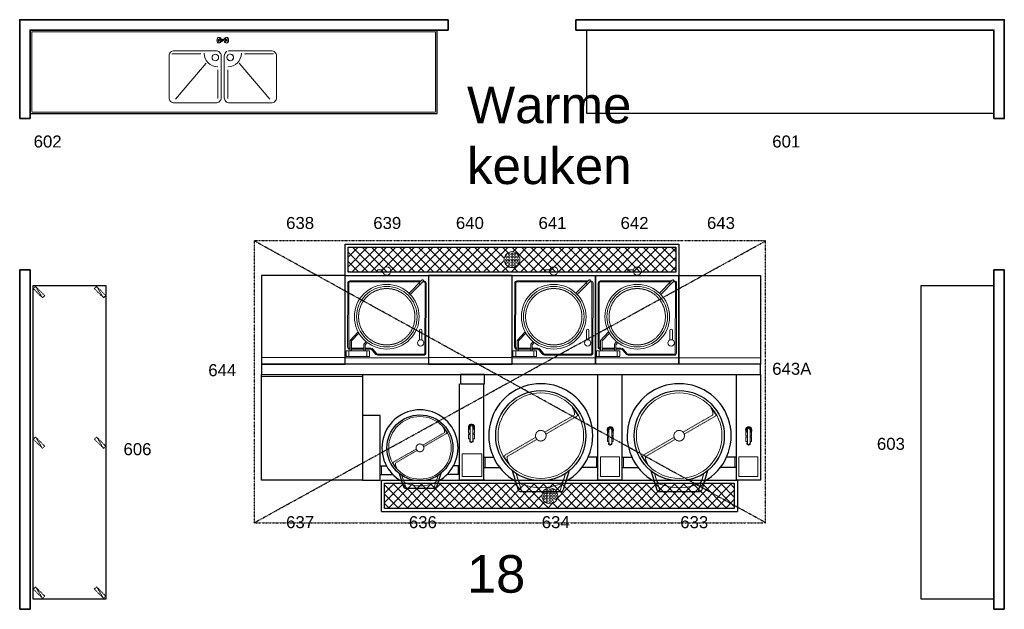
# Model space of a CAD drawing. Header units: millimetres. Extents: x 251300 to 553564, y 2563 to 144710.
# Tile 27 of 57: x 270739 to 280174, y 45565 to 51215. Entities that reach past the tile are written whole.
import ezdxf
from ezdxf.enums import TextEntityAlignment as Align

# ---------------------------------------------------------------- set-up
doc = ezdxf.new("R2010")
doc.units = ezdxf.units.MM
doc.set_wipeout_variables(frame=1)
doc.linetypes.add('DASHDOT', pattern=[1, 0.5, -0.25, 0, -0.25])
doc.linetypes.add('HIDDEN', pattern=[9.525, 6.35, -3.175])
doc.layers.add('0 @ 50', color=7, linetype='Continuous')
for name, color, linetype, lineweight in [('AFZUIGING', 98, 'DASHDOT', 25), ('APPARAAT1', 2, 'Continuous', 25), ('APPARAAT2', 1, 'Continuous', 20), ('APPARAAT4', 30, 'HIDDEN', 18), ('APPARAAT5', 7, 'Continuous', 5), ('BWK ALGEMEEN', 1, 'Continuous', 25), ('BWK MUREN', 3, 'Continuous', 35), ('MATEN E', 5, 'Continuous', 20), ('POSITIENUMMER', 141, 'Continuous', 20), ('TEKST PS', 10, 'Continuous', 9), ('X-T22_C_ruimtelabel', 7, 'Continuous', 5)]:
    doc.layers.add(name, color=color, linetype=linetype, lineweight=lineweight)
doc.styles.add('PS', font='arial.ttf')
doc.styles.get("Standard").update_dxf_attribs({"font": 'arial.ttf'})

# ---------------------------------------------------------------- blocks, each defined once
blk = doc.blocks.new('POSITIENUMMER')
at = {"layer": 'POSITIENUMMER', "style": 'PS', "flags": 1}
for tag, p in [('MERK-TYPE', (-1.22, -6.81)), ('AFMETINGEN', (-1.22, -10.86)), ('OMSCHRIJVING', (-1.22, -14.79)), ('OPMERKINGEN', (-1.22, -18.98))]:
    blk.add_attdef(tag, p, '', height=2.8, dxfattribs=at)
blk.add_wipeout([(-5.03, 0), (-5.03, 0.11), (-5.02, 0.2), (-5, 0.34), (-4.97, 0.48), (-4.93, 0.6), (-4.86, 0.76), (-4.78, 0.92), (-4.69, 1.07), (-4.6, 1.2), (-4.54, 1.27), (-4.48, 1.34), (-4.43, 1.4), (-4.35, 1.49), (-4.26, 1.57), (-4.18, 1.64), (-4.07, 1.73), (-3.91, 1.86), (-3.77, 1.95), (-3.62, 2.05), (-3.49, 2.12), (-3.31, 2.22), (-3.18, 2.29), (-3.02, 2.36), (-2.86, 2.43), (-2.72, 2.48), (-2.53, 2.55), (-2.36, 2.61), (-2.17, 2.66), (-2, 2.71), (-1.73, 2.77), (-1.53, 2.81), (-1.37, 2.84), (-1.13, 2.88), (-0.93, 2.9), (-0.73, 2.92), (-0.52, 2.93), (-0.28, 2.95), (-0.09, 2.95), (0.17, 2.95), (0.35, 2.94), (0.58, 2.93), (0.78, 2.91), (1, 2.89), (1.15, 2.87), (1.32, 2.85), (1.47, 2.82), (1.68, 2.78), (1.88, 2.74), (2.01, 2.7), (2.16, 2.67), (2.37, 2.6), (2.54, 2.55), (2.65, 2.51), (2.78, 2.46), (2.91, 2.41), (3.05, 2.34), (3.21, 2.27), (3.32, 2.22), (3.46, 2.14), (3.61, 2.06), (3.73, 1.98), (3.85, 1.9), (4, 1.79), (4.11, 1.7), (4.21, 1.62), (4.33, 1.5), (4.43, 1.4), (4.53, 1.29), (4.62, 1.17), (4.69, 1.06), (4.77, 0.94), (4.83, 0.83), (4.89, 0.7), (4.93, 0.6), (4.97, 0.47), (4.99, 0.38), (5.02, 0.23), (5.03, 0.13), (5.03, 0.07), (5.03, 0.04), (5.03, -0.07), (5.02, -0.18), (5.02, -0.17), (5.01, -0.3), (4.96, -0.48), (4.92, -0.62), (4.88, -0.73), (4.79, -0.9), (4.74, -0.99), (4.69, -1.08), (4.62, -1.17), (4.52, -1.29), (4.44, -1.39), (4.37, -1.46), (4.28, -1.55), (4.2, -1.63), (4.05, -1.75), (3.95, -1.83), (3.83, -1.91), (3.65, -2.03), (3.52, -2.11), (3.37, -2.19), (3.23, -2.26), (3.12, -2.32), (2.93, -2.4), (2.81, -2.45), (2.67, -2.5), (2.5, -2.56), (2.26, -2.63), (2.12, -2.68), (1.9, -2.73), (1.71, -2.78), (1.55, -2.81), (1.41, -2.83), (1.28, -2.85), (1.11, -2.88), (0.84, -2.91), (0.68, -2.92), (0.46, -2.94), (0.29, -2.95), (0.1, -2.95), (-0.12, -2.95), (-0.33, -2.94), (-0.56, -2.93), (-0.83, -2.91), (-1.09, -2.88), (-1.3, -2.85), (-1.58, -2.8), (-1.83, -2.75), (-2.05, -2.69), (-2.13, -2.67), (-2.15, -2.67), (-2.41, -2.59), (-2.61, -2.52), (-2.79, -2.45), (-2.94, -2.39), (-3.08, -2.33), (-3.25, -2.25), (-3.37, -2.19), (-3.5, -2.12), (-3.64, -2.04), (-3.76, -1.96), (-3.89, -1.87), (-3.97, -1.81), (-4.08, -1.73), (-4.15, -1.67), (-4.32, -1.51), (-4.48, -1.35), (-4.55, -1.26), (-4.64, -1.14), (-4.73, -1), (-4.79, -0.9), (-4.86, -0.77), (-4.91, -0.65), (-4.94, -0.55), (-4.97, -0.44), (-5.01, -0.28), (-5.02, -0.19), (-5.03, -0.07)]).dxf.layer = 'POSITIENUMMER'
at = {"layer": 'POSITIENUMMER'}
blk.add_attdef('POS', text='', height=2.3, dxfattribs=at).set_placement((0, 0), align=Align.MIDDLE)
blk = doc.blocks.new('kraan')
at = {"layer": 'APPARAAT2'}
for p, q in [((-39.5, 0), (-49.5, 22.1)), ((-39.5, 0), (-44.9, -26.1)), ((-39.5, 0), (-25, 13.2)), ((-39.5, 0), (-23.8, -8.9)), ((-13.7, 10), (-6.4, 10)), ((-13, 8), (-8.8, 8)), ((-11.9, 0), (-11.9, 0)), ((13.7, 10), (6.4, 10)), ((13, 8), (8.8, 8)), ((11.9, 0), (11.9, 0)), ((39.5, 0), (23.8, -8.9)), ((39.5, 0), (25, 13.2)), ((39.5, 0), (49.5, 22.1)), ((39.5, 0), (44.9, -26.1)), ((-39.5, 0), (-56.1, -1.8)), ((-13.7, -10), (-6.4, -10)), ((-13, -8), (-8.8, -8)), ((13, -8), (8.8, -8)), ((13.7, -10), (9.8, -10)), ((39.5, 0), (56.1, -1.8))]:
    blk.add_line(p, q, dxfattribs=at)
blk.add_circle((0.6, -1.5), 5.16, dxfattribs=at)
for centre, radius, start, end in [((-39.5, 0), 27.7, 270, 90), ((0, 0), 11.9, 90, 268.48876), ((0, 0), 11.9, 318.34492, 90), ((39.5, 0), 27.7, 90, 270)]:
    blk.add_arc(centre, radius, start, end, dxfattribs=at)
blk.add_ellipse((-39.5, 0), major_axis=(0, 27.7), ratio=0.599059, dxfattribs=at)
at = {"layer": 'APPARAAT2', "extrusion": (0, 0, -1)}
blk.add_ellipse((39.5, 0), major_axis=(0, 27.7), ratio=0.599059, dxfattribs=at)
blk.add_wipeout([(82, -202), (82.3, -202.5), (82.4, -202.7), (82.6, -203), (82.9, -203.3), (83.4, -203.8), (83.9, -204.2), (84.3, -204.4), (84.7, -204.6), (85.4, -204.8), (85.9, -204.9), (86.8, -205), (87.4, -204.9), (88, -204.8), (88.6, -204.6), (89.2, -204.3), (89.7, -203.9), (90.2, -203.5), (90.6, -203.1), (90.9, -202.6), (91.2, -201.9), (91.5, -201.2), (91.6, -200.6), (91.6, -199.6), (91.5, -198.9), (91.1, -197.9), (90.7, -196.9), (90.4, -196.1), (89.9, -195), (89.6, -194.3), (89.2, -193.3), (46.3, -94.4), (5.8, -0.8), (5.6, -0.4), (5.8, -1.4), (5.7, -1.9), (5.7, -2.3), (5.6, -2.9), (5.4, -3.4), (5.2, -3.7), (5.1, -4), (4.9, -4.3), (4.8, -4.5), (4.6, -4.8), (4.3, -5.1), (4.2, -5.2), (4, -5.4), (3.8, -5.5), (3.6, -5.7), (3.2, -5.9), (3, -6.1), (2.7, -6.2), (2.3, -6.4), (2, -6.5), (1.5, -6.6), (1.1, -6.6), (0.8, -6.7), (0.5, -6.7), (0.1, -6.6), (-0.3, -6.6), (-0.6, -6.5), (-1, -6.4), (-1.3, -6.3), (-1.7, -6.1), (-2.1, -5.9), (-2.3, -5.8), (-2.5, -5.7), (-2.7, -5.5), (-3, -5.2), (-3.2, -5), (-3.3, -4.9), (-3.4, -4.8), (-3.4, -4.8)]).dxf.layer = 'APPARAAT2'
blk = doc.blocks.new('*U189')
at = {"layer": 'APPARAAT2'}
blk.add_lwpolyline([(1780.9, -197.5, -0.414214), (1830.9, -247.5), (1830.9, -647.5, -0.414214), (1780.9, -697.5), (1380.9, -697.5, -0.414214), (1330.9, -647.5), (1330.9, -247.5, -0.414214), (1380.9, -197.5)], format="xyb", close=True, dxfattribs=at)
blk.add_lwpolyline([(1860.9, -247.5, -0.414214), (1910.9, -197.5), (2310.9, -197.5, -0.414214), (2360.9, -247.5), (2360.9, -647.5, -0.414214), (2310.9, -697.5), (1910.9, -697.5, -0.414214), (1860.9, -647.5), (1860.9, -247.5, -0.271718), (1886.5, -203.8)], format="xyb", dxfattribs=at)
blk.add_circle((1774.5, -261.6), 31.6, dxfattribs=at)
for centre, radius, start, end in [((1798.2, -222), 130.4, 180, 270), ((1917.3, -261.6), 31.6, 301.92894, 270.75344), ((1893.6, -222), 130.4, 270, 0)]:
    blk.add_arc(centre, radius, start, end, dxfattribs=at)
at = {"layer": 'APPARAAT5'}
for p, q in [((1636.3, -226), (1358.5, -226)), ((2055.5, -226), (2333.3, -226)), ((2004.2, -316.9), (2297.7, -661.9)), ((1798.2, -380.1), (1798.2, -655.4)), ((1893.6, -380.1), (1893.6, -655.4))]:
    blk.add_line(p, q, dxfattribs=at)
blk.add_lwpolyline([(3880, -785), (20, -785), (3880, -785), (20, -785), (3880, -785), (3885, -780), (3880, -785), (20, -785), (15, -780), (20, -785), (15, -780), (15, -350), (15, -20), (20, -15), (3880, -15), (3885, -20), (3885, -780)], close=True, dxfattribs=at)
blk.add_lwpolyline([(1687.6, -316.9), (1394.1, -661.9)], dxfattribs=at)
blk.add_blockref('kraan', (1845.9, -97.5))
at = {"layer": 'APPARAAT1'}
blk.add_lwpolyline([(3900, -800), (3900, 0), (0, 0), (0, -800)], close=True, dxfattribs=at)
at = {"layer": 'APPARAAT2'}
blk.add_arc((1917.3, -261.6), 31.6, 123.10472, 89.24656, dxfattribs=at)
blk = doc.blocks.new('*U129')
at = {"layer": 'APPARAAT1'}
blk.add_lwpolyline([(-50, -700), (-50, 0), (2950, 0), (2950, -700)], close=True, dxfattribs=at)
blk = doc.blocks.new('*U188')
at = {"layer": 'APPARAAT1'}
blk.add_lwpolyline([(0, -800), (0, 0), (3900, 0), (3900, -800)], close=True, dxfattribs=at)
blk = doc.blocks.new('*U190')
at = {"layer": 'APPARAAT1'}
blk.add_lwpolyline([(0, -700), (3000, -700), (3000, 0), (0, 0)], close=True, dxfattribs=at)
at = {"layer": 'APPARAAT4'}
for p, q in [((5.2, -91.1), (114.8, -23.9)), ((2885.2, -91.1), (2994.8, -23.9)), ((5.2, -676.1), (114.8, -608.9)), ((2885.2, -676.1), (2994.8, -608.9))]:
    blk.add_line(p, q, dxfattribs=at)
for points in [[(26.4, -112.3), (114.8, -23.9), (93.6, -2.7), (5.2, -91.1)], [(2906.4, -112.3), (2994.8, -23.9), (2973.6, -2.7), (2885.2, -91.1)], [(26.4, -697.3), (114.8, -608.9), (93.6, -587.7), (5.2, -676.1)], [(2906.4, -697.3), (2994.8, -608.9), (2973.6, -587.7), (2885.2, -676.1)]]:
    blk.add_lwpolyline(points, close=True, dxfattribs=at)
blk = doc.blocks.new('*U127')
at = {"layer": 'BWK ALGEMEEN', "lineweight": 9}
h = blk.add_hatch(dxfattribs=at)
h.set_pattern_fill('NET', color=256, scale=20, angle=45, style=0)
h.set_pattern_definition([(45, (-11162.203, -8465.86), (-44.90128, 44.90128), []), (135, (-11162.203, -8465.86), (-44.90128, -44.90128), [])])
edge = h.paths.add_edge_path(flags=16)
edge.add_arc((0, -150), 76, 0, 360)
h.paths.add_polyline_path([(-1583.9, -30), (1768.1, -30), (1768.1, -270), (-1583.9, -270)])
at = {"layer": 'BWK ALGEMEEN'}
for p, q in [((-1613.9, -300), (-1613.9, 0)), ((-1613.9, 0), (1798.1, 0)), ((1798.1, 0), (1798.1, -300)), ((-1583.9, -270), (-1583.9, -30)), ((-1583.9, -30), (1768.1, -30)), ((1768.1, -30), (1768.1, -270)), ((1768.1, -270), (-1583.9, -270)), ((-1613.9, -300), (1798.1, -300))]:
    blk.add_line(p, q, dxfattribs=at)
at = {"layer": 'BWK ALGEMEEN', "lineweight": 9}
for centre, radius in [((0, -150), 76), ((-27, -96), 9), ((0, -96), 9), ((27, -96), 9), ((-54, -123), 9), ((-54, -150), 9), ((-54, -177), 9), ((-27, -123), 9), ((-27, -150), 9), ((-27, -177), 9), ((0, -123), 9), ((0, -150), 9), ((0, -177), 9), ((27, -123), 9), ((27, -150), 9), ((27, -177), 9), ((54, -123), 9), ((54, -150), 9), ((54, -177), 9), ((-27, -204), 9), ((0, -204), 9), ((27, -204), 9)]:
    blk.add_circle(centre, radius, dxfattribs=at)
blk = doc.blocks.new('*U125')
at = {"layer": 'BWK ALGEMEEN', "lineweight": 9}
h = blk.add_hatch(dxfattribs=at)
h.set_pattern_fill('NET', color=256, scale=20, angle=45, style=0)
h.set_pattern_definition([(45, (-11346.43, -8465.86), (-44.90128, 44.90128), []), (135, (-11346.43, -8465.86), (-44.90128, -44.90128), [])])
edge = h.paths.add_edge_path(flags=16)
edge.add_arc((0, -150), 76, 0, 360)
h.paths.add_polyline_path([(-1570, -30), (1570, -30), (1570, -270), (-1570, -270)])
at = {"layer": 'BWK ALGEMEEN'}
for p, q in [((-1600, -300), (-1600, 0)), ((-1600, 0), (1600, 0)), ((1600, 0), (1600, -300)), ((-1570, -270), (-1570, -30)), ((-1570, -30), (1570, -30)), ((1570, -30), (1570, -270)), ((1570, -270), (-1570, -270)), ((-1600, -300), (1600, -300))]:
    blk.add_line(p, q, dxfattribs=at)
at = {"layer": 'BWK ALGEMEEN', "lineweight": 9}
for centre, radius in [((0, -150), 76), ((-27, -96), 9), ((0, -96), 9), ((27, -96), 9), ((-54, -123), 9), ((-54, -150), 9), ((-54, -177), 9), ((-27, -123), 9), ((-27, -150), 9), ((-27, -177), 9), ((0, -123), 9), ((0, -150), 9), ((0, -177), 9), ((27, -123), 9), ((27, -150), 9), ((27, -177), 9), ((54, -123), 9), ((54, -150), 9), ((54, -177), 9), ((-27, -204), 9), ((0, -204), 9), ((27, -204), 9)]:
    blk.add_circle(centre, radius, dxfattribs=at)
blk = doc.blocks.new('KK100')
at = {"layer": 'APPARAAT1'}
blk.add_lwpolyline([(0, 0), (800, 0), (800, -850), (0, -850)], close=True, dxfattribs=at)
at = {"layer": 'APPARAAT2'}
for p, q in [((0, -60), (800, -60)), ((565.7, -71.9), (790.7, -71.9)), ((565.7, -71.9), (565.7, -125.7)), ((592.3, -125.7), (592.3, -71.9)), ((764.1, -125.7), (764.1, -71.9)), ((790.7, -71.9), (790.7, -125.7)), ((565.7, -125.7), (790.7, -125.7)), ((605.9, -185.4), (587.4, -206.7)), ((605.9, -125.7), (605.9, -185.4)), ((619.2, -125.7), (619.2, -190.4)), ((737.2, -125.7), (737.2, -221.1)), ((750.5, -125.7), (750.5, -226.4)), ((62.8, -230.7, 297.5), (62.8, -323, 297.5)), ((86.8, -230.7, 297.5), (86.8, -323, 297.5)), ((619.2, -190.4), (597.9, -215)), ((737.2, -221.1), (667.2, -296.5)), ((750.5, -226.4), (674.1, -308.8)), ((175.1, -667), (51.7, -792.5)), ((186.9, -678.8), (63.7, -804.2)), ((80.7, -762.9), (92.7, -774.7)), ((438.4, -880.7), (489.8, -880.7)), ((438.4, -903), (489.8, -903)), ((489.8, -880.7), (489.8, -903))]:
    blk.add_line(p, q, dxfattribs=at)
for centre, radius in [((74.8, -202.7, 297.5), 30.5), ((400, -453.6), 310), ((400, -453.6), 290), ((400, -891.8), 40)]:
    blk.add_circle(centre, radius, dxfattribs=at)
for centre, radius, start, end in [((74.8, -323, 297.5), 12, 180, 0), ((57.7, -798.3), 8.38, 135.49174, 315.49174)]:
    blk.add_arc(centre, radius, start, end, dxfattribs=at)
at = {"layer": 'APPARAAT4'}
blk.add_circle((400, -453.6), 270, dxfattribs=at)
at = {"layer": 'APPARAAT5'}
for points in [[(49.4, -797.3), (43.7, -797.3, -0.414214), (23.7, -777.3), (25, -105, -0.414214), (45, -85), (488.3, -85, -0.224616), (503.7, -92.3), (538.5, -134.7, 0.224616), (553.9, -142), (605.9, -142)], [(56.7, -787.3), (43.7, -787.3, -0.414214), (33.7, -777.3), (35, -105, -0.414214), (45, -95), (488.3, -95, -0.224616), (496, -98.7), (530.8, -141, 0.224616), (553.9, -152), (605.9, -152)], [(750.5, -142), (755, -142, -0.414214), (775, -162), (773.7, -777.3, -0.414214), (753.7, -797.3), (70.4, -797.3)], [(750.5, -152), (755, -152, -0.414214), (765, -162), (763.7, -777.3, -0.414214), (753.7, -787.3), (80.2, -787.3)]]:
    blk.add_lwpolyline(points, format="xyb", dxfattribs=at)
for points in [[(619.2, -142), (737.2, -142)], [(619.2, -152), (737.2, -152)]]:
    blk.add_lwpolyline(points, dxfattribs=at)
blk = doc.blocks.new('kolomkraan')
at = {"layer": 'APPARAAT2'}
for p, q in [((-20.5, 10.7), (-20.5, -10.7)), ((-1, 23.1), (-19.5, 12.4)), ((-13, 0), (-13, -24)), ((19.5, 12.4), (1, 23.1)), ((13, -24), (13, 0)), ((20.5, -10.7), (20.5, 10.7)), ((-27.5, 0), (-27.5, -56.5)), ((-27.5, -111.5), (-27.5, -69.5)), ((-13, -57.5), (-26.5, -57.5)), ((-24, -57.5), (-24, -68.5)), ((-19.5, -12.4), (-13, -16.2)), ((-13, -24), (-13, -91.8)), ((-13, -91.8), (-13, -127.8)), ((13, -16.2), (19.5, -12.4)), ((13, -24), (13, -91.8)), ((26.5, -57.5), (13, -57.5)), ((13, -127.8), (13, -91.8)), ((24, -57.5), (24, -68.5)), ((27.5, 0), (27.5, -56.5)), ((27.5, -111.5), (27.5, -69.5)), ((-13, -112.5), (-26.5, -112.5)), ((-15, -117.9), (-16.8, -134)), ((-16, -135.8), (-3.1, -145.5)), ((-13, -116), (-13.8, -116.3)), ((-1.1, -145.7), (13.8, -139.3)), ((26.5, -112.5), (13, -112.5)), ((16, -119.8), (13, -117.5)), ((15, -137.7), (16.8, -121.6))]:
    blk.add_line(p, q, dxfattribs=at)
for centre, radius, start, end in [((0, 0), 27.5, 298.21148, 241.78852), ((-18.5, 10.7), 2, 120, 180), ((0, 0), 13, 0, 180), ((0, 21.4), 2, 60, 120), ((18.5, 10.7), 2, 0, 60), ((-26.5, -56.5), 1, 180, 270), ((-18.5, -10.7), 2, 180, 240), ((18.5, -10.7), 2, 300, 0), ((26.5, -56.5), 1, 270, 0), ((-26.5, -111.5), 1, 180, 270), ((-14.8, -134.2), 2, 173.38537, 233.38537), ((0, -127.8), 16, 171.33908, 175.43167), ((-13, -118.2), 2, 113.38537, 173.38537), ((0, -127.8), 13, 180, 0), ((0, -127.8), 16, 231.33908, 235.43167), ((-1.9, -143.9), 2, 233.38537, 293.38537), ((0, -127.8), 16, 291.33908, 295.43167), ((13, -137.4), 2, 293.38537, 353.38537), ((0, -127.8), 16, 351.33908, 355.43167), ((14.8, -121.4), 2, 353.38537, 53.38537), ((26.5, -111.5), 1, 270, 0)]:
    blk.add_arc(centre, radius, start, end, dxfattribs=at)
for start_param, end_param in [(3.141593, 4.13997), (5.284808, 6.283185)]:
    blk.add_ellipse((0, -68.5), major_axis=(24, 0), ratio=0.218182, start_param=start_param, end_param=end_param, dxfattribs=at)
for points, knots in [([(-27.5, -12), (-28.1, -10.7), (-28.6, -9.2), (-29.8, -4.7), (-30.2, -1.4), (-29.8, 4.9), (-29.1, 8.1), (-26.7, 14), (-25.1, 16.8), (-21, 21.7), (-18.5, 23.9), (-13.1, 27.2), (-10, 28.5), (-3.8, 29.9), (-0.6, 30.2), (5.8, 29.6), (9, 28.8), (13.6, 26.8), (15.2, 26), (16.7, 25)], [11.091461, 11.091461, 11.091461, 11.091461, 11.541592, 11.541592, 12.498164, 12.498164, 13.454736, 13.454736, 14.411308, 14.411308, 15.36788, 15.36788, 16.324453, 16.324453, 17.281025, 17.281025, 18.237597, 18.237597, 18.783249, 18.783249, 18.783249, 18.783249]), ([(16.7, 25), (19.4, 23.2), (21.8, 20.9), (25.7, 15.8), (27.3, 12.9), (29.4, 6.7), (30, 3.3), (30, -3.2), (29.5, -6.4), (28.2, -10.3), (27.9, -11.2), (27.5, -12)], [0, 0, 0, 0, 0.973549, 0.973549, 1.929512, 1.929512, 2.934135, 2.934135, 3.888954, 3.888954, 4.16826, 4.16826, 4.16826, 4.16826]), ([(-27.5, -69.5), (-27.5, -69.2), (-27.4, -68.9), (-27.1, -68.2), (-26.9, -67.9), (-26.2, -67.2), (-25.7, -66.8), (-24.8, -66.3), (-24.4, -66.2), (-24, -66), (-24, -66), (-24, -66)], [1.5707963, 1.5707963, 1.5707963, 1.5707963, 1.6666303, 1.6666303, 1.7814582, 1.7814582, 1.9491937, 1.9491937, 2.0405697, 2.0405697, 2.0424481, 2.0424481, 2.0424481, 2.0424481]), ([(24, -66), (24.7, -66.3), (25.3, -66.6), (26.3, -67.3), (26.7, -67.7), (27.2, -68.3), (27.3, -68.5), (27.5, -69), (27.5, -69.3), (27.5, -69.5)], [4.2407374, 4.2407374, 4.2407374, 4.2407374, 4.408915, 4.408915, 4.560652, 4.560652, 4.6365205, 4.6365205, 4.712389, 4.712389, 4.712389, 4.712389])]:
    blk.add_open_spline(points, degree=3, knots=knots, dxfattribs=at)
blk = doc.blocks.new('9EKK150-250')
at = {"layer": 'APPARAAT1'}
for p, q in [((1130, -1031), (1130, -19)), ((34, -812.2), (128.5, -812.2)), ((1130, -812.2), (1035.5, -812.2)), ((34, -910.9), (188.2, -910.9)), ((309.1, -940.2), (366.5, -1124)), ((854.9, -940.2), (797.5, -1124)), ((1130, -910.9), (975.8, -910.9)), ((1350, -1031), (1130, -1031)), ((388, -1140.8), (776, -1140.8))]:
    blk.add_line(p, q, dxfattribs=at)
blk.add_lwpolyline([(1130, -19), (1360, -19), (1360, -1031), (1130, -1031)], close=True, dxfattribs=at)
blk.add_circle((582, -605.4), 432, dxfattribs=at)
for centre, radius, start, end in [((582, -605.4), 498.5, 298.94936, 241.05064), ((388, -1118.6), 22.2, 194.02375, 270), ((776, -1118.6), 22.2, 270, 345.97625)]:
    blk.add_arc(centre, radius, start, end, dxfattribs=at)
at = {"layer": 'APPARAAT2'}
for p, q in [((344.4, -966.2), (365.2, -1033.4)), ((819.6, -966.2), (798.8, -1033.4))]:
    blk.add_line(p, q, dxfattribs=at)
for points in [[(34, -910.9), (49.3, -910.9), (49.3, -812.2), (34, -812.2)], [(1130, -910.9), (1114.7, -910.9), (1114.7, -812.2), (1130, -812.2)], [(1154.6, -996.5), (1336.6, -996.5), (1336.6, -807.9), (1154.6, -807.9)]]:
    blk.add_lwpolyline(points, close=True, dxfattribs=at)
blk.add_circle((582, -605.4), 409.8, dxfattribs=at)
for centre, radius, start, end in [((418.1, -1017), 55.4, 197.18833, 248.29388), ((745.9, -1017), 55.4, 291.70612, 342.81167), ((582, -605.4), 498.5, 248.29388, 291.70612)]:
    blk.add_arc(centre, radius, start, end, dxfattribs=at)
at = {"layer": 'APPARAAT4'}
for p, q in [((619.5, -570.9), (903.5, -406.9)), ((630.6, -590.1), (937.5, -412.9)), ((533.4, -620.6), (226.5, -797.9)), ((544.5, -639.8), (260.5, -803.8))]:
    blk.add_line(p, q, dxfattribs=at)
blk.add_circle((582, -605.4), 50.9, dxfattribs=at)
for centre, radius, start, end in [((582, -605.4), 404.3, 28.43006, 41.42809), ((815, -393.5), 89.5, 351.36745, 38.43759), ((582, -605.4), 404.3, 208.43006, 221.42809), ((349, -817.2), 89.5, 171.36745, 218.43759)]:
    blk.add_arc(centre, radius, start, end, dxfattribs=at)
at = {"layer": 'APPARAAT5'}
for p, q in [((344.4, -966.2), (399.6, -1140.8)), ((819.6, -966.2), (764.4, -1140.8))]:
    blk.add_line(p, q, dxfattribs=at)
at = {"layer": 'MATEN E'}
blk.add_blockref('kolomkraan', (1248.2, -549.8), dxfattribs=at)

msp = doc.modelspace()

# ---------------------------------------------------------------- linework, layer by layer
at = {"layer": 'APPARAAT1'}
for p, q in [((274954.4, 46802.7), (274954.4, 47726.7)), ((274964.4, 47726.7), (275194.4, 47726.7)), ((275184.4, 47726.7), (275184.4, 46802.7)), ((274194.4, 46939.5), (274253.2, 46939.5)), ((274954.4, 46939.5), (274895.6, 46939.5)), ((274194.4, 46857.2), (274313.6, 46857.2)), ((274374.8, 46867), (274416.8, 46739.2)), ((274774, 46867), (274732, 46739.2)), ((274954.4, 46857.2), (274835.2, 46857.2)), ((275194.4, 46802.7), (274964.4, 46802.7)), ((274432.5, 46726.9), (274716.3, 46726.9))]:
    msp.add_line(p, q, dxfattribs=at)
for points in [[(273856.4, 48764.8), (273056.4, 48764.8), (273056.4, 47914.8), (273856.4, 47914.8)], [(275456.4, 48764.8), (274656.4, 48764.8), (274656.4, 47914.8), (275456.4, 47914.8)], [(277056.4, 48764.8), (277836.4, 48764.8), (277836.4, 47914.8), (277056.4, 47914.8)], [(273056.4, 47814.8), (277836.4, 47814.8), (277836.4, 47914.8), (273056.4, 47914.8)], [(274024.4, 46802.7), (273056.4, 46802.7), (273056.4, 47814.8), (274024.4, 47814.8)], [(274964.4, 47726.7), (275194.4, 47726.7), (275194.4, 47814.8), (274964.4, 47814.8)], [(274024.4, 46802.7), (274194.4, 46802.7), (274194.4, 47422.7), (274024.4, 47422.7)]]:
    msp.add_lwpolyline(points, close=True, dxfattribs=at)
msp.add_circle((274574.4, 47111.9), 315.9, dxfattribs=at)
for centre, radius, start, end in [((274574.4, 47111.9), 364.5, 298.68955, 241.31045), ((274432.5, 46743.1), 16.2, 194.02375, 270), ((274716.3, 46743.1), 16.2, 270, 345.97625)]:
    msp.add_arc(centre, radius, start, end, dxfattribs=at)
at = {"layer": 'APPARAAT2'}
for p, q in [((273856.4, 47979), (273056.4, 47979)), ((275456.4, 47979), (274656.4, 47979)), ((277056.4, 47974.8), (277836.4, 47974.8)), ((274024.4, 47795.8), (273056.4, 47795.8)), ((274400.7, 46848), (274415.9, 46798.9)), ((274748.1, 46848), (274732.9, 46798.9))]:
    msp.add_line(p, q, dxfattribs=at)
for points in [[(274978.3, 46837.5), (275166, 46837.5), (275166, 47056.2), (274978.3, 47056.2)], [(274194.4, 46857.2), (274207.1, 46857.2), (274207.1, 46939.5), (274194.4, 46939.5)], [(274954.4, 46857.2), (274941.6, 46857.2), (274941.6, 46939.5), (274954.4, 46939.5)]]:
    msp.add_lwpolyline(points, close=True, dxfattribs=at)
msp.add_circle((274574.4, 47111.9), 299.7, dxfattribs=at)
for centre, radius, start, end in [((274454.6, 46810.8), 40.5, 197.18833, 248.29388), ((274694.2, 46810.8), 40.5, 291.70612, 342.81167), ((274574.4, 47111.9), 364.5, 248.29388, 291.70612)]:
    msp.add_arc(centre, radius, start, end, dxfattribs=at)
at = {"layer": 'APPARAAT4'}
for p, q in [((270957.4, 47107), (270890.2, 47216.6)), ((271542.4, 47107), (271475.2, 47216.6)), ((274601.8, 47137.1), (274809.5, 47257)), ((274609.9, 47123), (274834.4, 47252.6)), ((274538.8, 47100.7), (274314.4, 46971.1)), ((274546.9, 47086.7), (274339.3, 46966.8))]:
    msp.add_line(p, q, dxfattribs=at)
for points in [[(270978.6, 47128.2), (270890.2, 47216.6), (270869, 47195.4), (270957.4, 47107)], [(271563.6, 47128.2), (271475.2, 47216.6), (271454, 47195.4), (271542.4, 47107)]]:
    msp.add_lwpolyline(points, close=True, dxfattribs=at)
msp.add_circle((274574.4, 47111.9), 37.3, dxfattribs=at)
for centre, radius, start, end in [((274574.4, 47111.9), 295.6, 28.43006, 41.42809), ((274744.8, 47266.8), 65.5, 351.36745, 38.43759), ((274574.4, 47111.9), 295.6, 208.43006, 221.42809), ((274404, 46956.9), 65.5, 171.36745, 218.43759)]:
    msp.add_arc(centre, radius, start, end, dxfattribs=at)
at = {"layer": 'APPARAAT5'}
for p, q in [((274400.7, 46848), (274441, 46726.9)), ((274748.1, 46848), (274707.8, 46726.9))]:
    msp.add_line(p, q, dxfattribs=at)
at = {"layer": 'BWK MUREN'}
for p, q in [((274843.9, 51114.8), (274843.9, 51214.8)), ((276068.9, 51114.8), (276068.9, 51214.8)), ((276068.9, 51214.8), (280173.9, 51214.8)), ((270838.8, 45564.8), (270738.8, 45564.8)), ((280073.8, 45564.8), (280173.8, 45564.8))]:
    msp.add_line(p, q, dxfattribs=at)
for points in [[(280173.9, 51214.8), (280173.9, 51214.8), (280173.9, 50266.7), (280073.9, 50266.7)], [(276068.9, 51114.8), (280073.9, 51114.8), (280073.9, 50266.7)], [(270738.8, 50266.7), (270838.8, 50266.7)], [(270838.8, 45564.8), (270838.8, 48816.7), (270738.8, 48816.7), (270738.8, 45564.8)], [(280073.8, 45564.8), (280073.8, 48816.7), (280173.8, 48816.7), (280173.8, 45564.8)]]:
    msp.add_lwpolyline(points, dxfattribs=at)

# ---------------------------------------------------------------- block references
at = {"rotation": 90}
msp.add_blockref('*U190', (270866.3, 45664.8), dxfattribs=at)
at = {"layer": '0 @ 50', "xscale": 50, "yscale": 50, "zscale": 50}
for p, values in [((271006.6, 50047.7), {'POS': '602'}), ((278084.3, 50047.7), {'POS': '601'}), ((273426, 49266.8), {'POS': '638'}), ((274261.1, 49266.8), {'POS': '639'}), ((275052.9, 49266.8), {'POS': '640'}), ((275844.6, 49266.8), {'POS': '641'}), ((276630.8, 49266.8), {'POS': '642'}), ((277458.7, 49266.8), {'POS': '643'}), ((272680, 47856.6), {'POS': '644'}), ((278137.5, 47869.9), {'POS': '643A'}), ((279087.2, 47150.5), {'POS': '603'}), ((271867.7, 47099.4), {'POS': '606'}), ((273426, 46400), {'POS': '637'}), ((274602.2, 46400), {'POS': '636'}), ((275875.3, 46400), {'POS': '634'}), ((277202.6, 46400), {'POS': '633'})]:
    msp.add_blockref('POSITIENUMMER', p, dxfattribs=at).add_auto_attribs(values)
at = {"layer": 'APPARAAT1'}
for name, p in [('*U189', (270838.8, 51114.8)), ('9EKK150-250', (275150.4, 47833.8)), ('9EKK150-250', (276476.4, 47833.8))]:
    msp.add_blockref(name, p, dxfattribs=at)
at = {"layer": 'APPARAAT2'}
msp.add_blockref('*U125', (275456.4, 49064.8), dxfattribs=at)
at = {"layer": 'APPARAAT4', "rotation": 180}
for p in [(274656.4, 47914.8), (276256.4, 47914.8), (277056.4, 47914.8)]:
    msp.add_blockref('KK100', p, dxfattribs=at)
at = {"layer": 'MATEN E'}
msp.add_blockref('kolomkraan', (275068.5, 47309.5), dxfattribs=at)

# ---------------------------------------------------------------- texts
at = {"layer": 'TEKST PS', "insert": (275025.4, 50573.2), "char_height": 350, "width": 2546.168, "attachment_point": 1, "style": 'PS'}
msp.add_mtext('Warme keuken', dxfattribs=at)
at = {"layer": 'X-T22_C_ruimtelabel'}
msp.add_text('18', height=360, dxfattribs=at).set_placement((275304, 45904), align=Align.MIDDLE_CENTER)

# ---------------------------------------------------------------- next in the draw order: linework, layer by layer
at = {"layer": 'AFZUIGING'}
for p, q in [((272986.4, 46394.8), (277886.4, 49094.8)), ((277886.4, 46394.8), (272986.4, 49094.8))]:
    msp.add_line(p, q, dxfattribs=at)
msp.add_lwpolyline([(272986.4, 46394.8), (277886.4, 46394.8), (277886.4, 49094.8), (272986.4, 49094.8)], close=True, dxfattribs=at)
at = {"layer": 'BWK MUREN'}
for points in [[(270738.8, 50266.7), (270738.8, 51214.8), (274843.9, 51214.8)], [(270838.8, 50266.7), (270838.8, 51114.8), (274843.9, 51114.8)]]:
    msp.add_lwpolyline(points, dxfattribs=at)

# ---------------------------------------------------------------- next in the draw order: block references
at = {"layer": 'APPARAAT2'}
for name, p in [('*U188', (276173.9, 51114.8)), ('*U127', (275818.3, 46802.2))]:
    msp.add_blockref(name, p, dxfattribs=at)
at = {"layer": 'APPARAAT2', "xscale": -1, "rotation": 270}
msp.add_blockref('*U129', (280073.8, 45714.8), dxfattribs=at)

doc.saveas('drawing.dxf')
